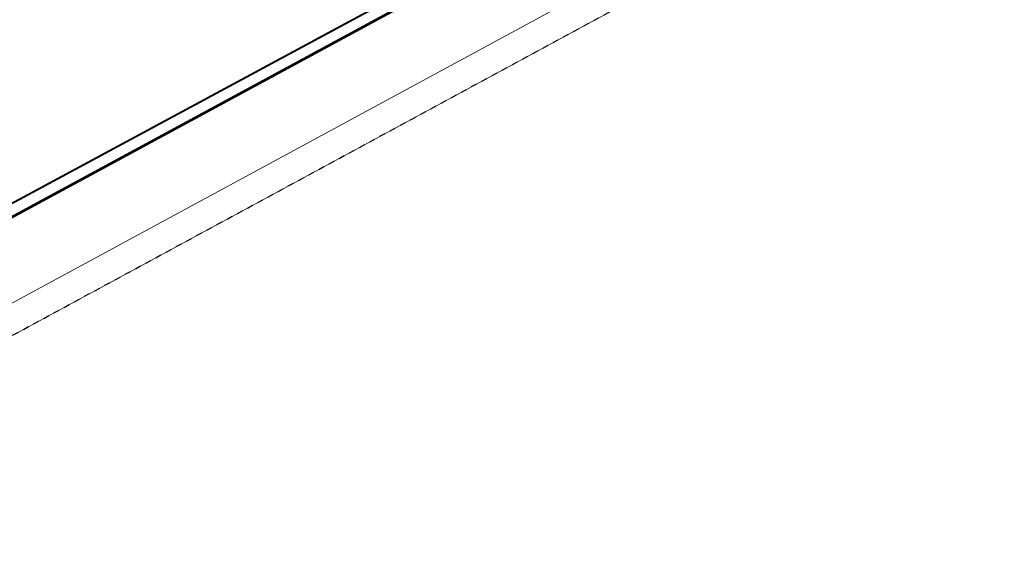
# Model space of a CAD drawing. Header units: metres. Extents: x 7437397 to 7437776, y 5556446 to 5556944.
# Tile 40 of 45: x 7437691 to 7437776, y 5556694 to 5556740. Entities that reach past the tile are written whole.
import ezdxf

# ---------------------------------------------------------------- set-up
doc = ezdxf.new("R2010")
doc.units = ezdxf.units.M
doc.header["$MEASUREMENT"] = 0
doc.linetypes.add('PTRW01_01-500', pattern=[1, 0.5, -0.5])
for name, color, linetype, lineweight in [('_arkusz', 7, 'Continuous', 13), ('MPZP', 250, 'Continuous', 5), ('Warstwa 1', 250, 'Continuous', 5), ('Warstwa 2', 250, 'Continuous', 5)]:
    doc.layers.add(name, color=color, linetype=linetype, lineweight=lineweight)
doc.linetypes.add('KTOK05_01-500', pattern='A,3.75,[13,dgnlstyle-rozp_2015.shx,S=0.002778,R=0,X=0,Y=0],3.75', length=7.5)

msp = doc.modelspace()

# ---------------------------------------------------------------- linework, layer by layer
at = {"layer": '_arkusz', "flags": 128}
for points in [[(7437515.216, 5556617.416), (7437771.128, 5556756.173), (7437674.245, 5556934.858), (7437418.332, 5556796.101), (7437515.216, 5556617.416)], [(7437515.216, 5556617.416), (7437771.128, 5556756.173), (7437674.245, 5556934.858), (7437418.332, 5556796.101), (7437515.216, 5556617.416)], [(7437516.222, 5556620.805), (7437767.739, 5556757.179), (7437673.239, 5556931.468), (7437421.721, 5556795.095), (7437516.222, 5556620.805)], [(7437516.222, 5556620.805), (7437767.739, 5556757.179), (7437673.239, 5556931.468), (7437421.721, 5556795.095), (7437516.222, 5556620.805)]]:
    msp.add_lwpolyline(points, close=True, dxfattribs=at)
at = {"layer": 'MPZP', "color": 212, "linetype": 'KTOK05_01-500', "lineweight": 40, "flags": 128}
msp.add_lwpolyline([(7437495.183, 5556636.991), (7437534.91, 5556646.91), (7437607.002, 5556679.825), (7437691.32, 5556724.349), (7437761.13, 5556762.033)], dxfattribs=at)
at = {"layer": 'Warstwa 1', "color": 207, "linetype": 'Continuous', "lineweight": 53, "true_color": 0x6e1e6e, "flags": 128}
msp.add_lwpolyline([(7437466.384, 5556694.725), (7437479.253, 5556654.299), (7437507.556, 5556623.548), (7437507.556, 5556623.548), (7437761.553, 5556761.255), (7437724.258, 5556829.774), (7437466.384, 5556694.725)], close=True, dxfattribs=at)
at = {"layer": 'Warstwa 2', "color": 5, "linetype": 'PTRW01_01-500', "lineweight": 30, "flags": 128}
msp.add_lwpolyline([(7437497.381, 5556607.746), (7437776.307, 5556758.981), (7437676.21, 5556943.59), (7437397.285, 5556792.356), (7437497.381, 5556607.746)], close=True, dxfattribs=at)

doc.saveas('drawing.dxf')
